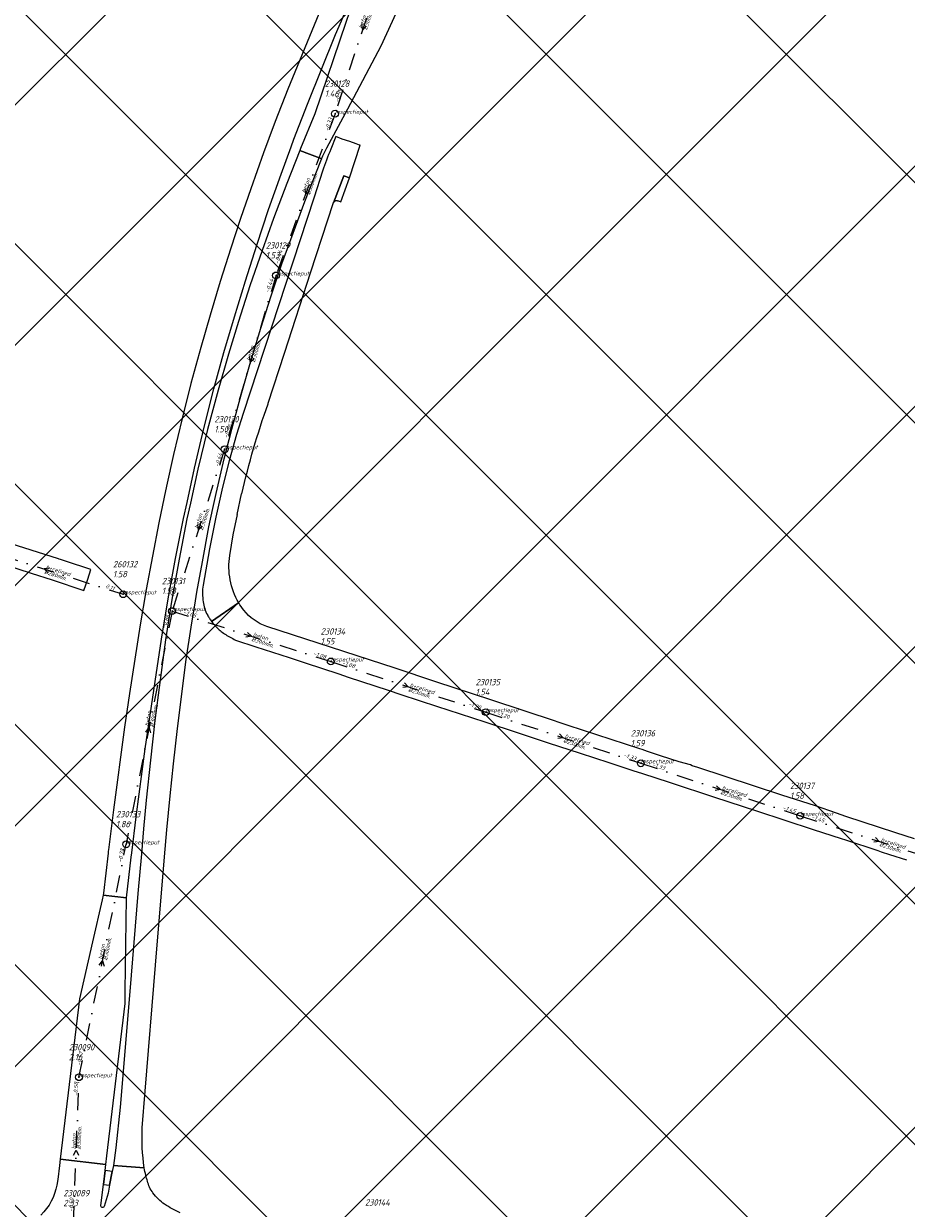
# Model space of a CAD drawing. Extents: x 148869 to 161638, y 453607 to 469810.
# Tile 205 of 256: x 152980 to 153239, y 464079 to 464428. Entities that reach past the tile are written whole.
import ezdxf

# ---------------------------------------------------------------- set-up
doc = ezdxf.new("R2010")
doc.units = 0
doc.header["$PDMODE"] = 32
doc.header["$PDSIZE"] = 2
doc.linetypes.add('RI-VWA', pattern=[11, 5, -3, 0, -3])
doc.layers.get('0').update_dxf_attribs({"linetype": 'CONTINUOUS'})
doc.layers.get('DEFPOINTS').update_dxf_attribs({"linetype": 'CONTINUOUS'})
doc.layers.add('2023 hatch', color=90, linetype='CONTINUOUS')
for name, color, linetype, lineweight in [('B-OI-RI-STROOMRICHTING-S', 252, 'CONTINUOUS', 25), ('B-OI-RI-VWA-BOB-T18', 34, 'CONTINUOUS', 18), ('B-OI-RI-VWA-DIAMETER-T18', 34, 'CONTINUOUS', 18), ('B-OI-RI-VWA-MATERIAAL-T18', 34, 'CONTINUOUS', 18), ('B-OI-RI-VWA_PUTDEKSELHOOGTE-T25', 34, 'CONTINUOUS', 25), ('B-OI-RI-VWA_PUTNUMMER-T25', 34, 'CONTINUOUS', 25), ('B-OI-RI-VWA_RIOOLPUT-S', 34, 'CONTINUOUS', 25), ('B-OI-RI-VWA_TRANSPORTLEIDING-G', 34, 'RI-VWA', 18), ('B-RO-VH-VERHARDING_ASFALT-GV', 251, 'CONTINUOUS', 18)]:
    doc.layers.add(name, color=color, linetype=linetype, lineweight=lineweight)
doc.styles.add('NLCS-ISO-M500-T18_CURSIEF', font='NLCS-ISO.ttf', dxfattribs={"oblique": 15, "height": 0.9})
doc.styles.add('NLCS-ISO-M750-T25_CURSIEF', font='NLCS-ISO.ttf', dxfattribs={"oblique": 15, "height": 1.875})

# ---------------------------------------------------------------- blocks, each defined once
blk = doc.blocks.new('ACMAP_ANN_TEMPLATE_vwa-diam')
at = {"color": 0, "linetype": 'ByBlock', "style": 'NLCS-ISO-M500-T18_CURSIEF', "oblique": 15}
blk.add_attdef('vwa-diam', (0.3, -1.3), '', height=1.2, dxfattribs=at)
blk = doc.blocks.new('ACMAP_ANN_TEMPLATE_vwa-materiaal')
at = {"color": 0, "linetype": 'ByBlock', "style": 'NLCS-ISO-M500-T18_CURSIEF', "oblique": 15}
blk.add_attdef('vwa-mat', (0.3, 0.2), '', height=1.2, dxfattribs=at)
blk = doc.blocks.new('ACMAP_ANN_TEMPLATE_vwa-nap-l')
at = {"color": 0, "linetype": 'ByBlock', "style": 'NLCS-ISO-M500-T18_CURSIEF', "oblique": 15}
blk.add_attdef('vwa-nap-l', (3.3, 0.2), '', height=1.2, dxfattribs=at)
blk = doc.blocks.new('ACMAP_ANN_TEMPLATE_vwa-nap-r')
at = {"color": 0, "linetype": 'ByBlock', "style": 'NLCS-ISO-M500-T18_CURSIEF', "oblique": 15}
blk.add_attdef('vwa-nap-r', (-5.6, 0.2), '', height=1.2, dxfattribs=at)
blk = doc.blocks.new('ACMAP_ANN_TEMPLATE_type knoop')
at = {"layer": 'DEFPOINTS', "style": 'NLCS-ISO-M500-T18_CURSIEF', "oblique": 15}
blk.add_attdef('type_knoop', (0, 0), '', height=1.2, dxfattribs=at)
blk = doc.blocks.new('ACMAP_ANN_TEMPLATE_vwa-puth')
at = {"color": 0, "linetype": 'ByBlock', "style": 'NLCS-ISO-M750-T25_CURSIEF', "oblique": 15}
blk.add_attdef('vwa-puth', (-3, 5), '', height=1.88, dxfattribs=at)
blk = doc.blocks.new('ACMAP_ANN_TEMPLATE_vwa-putnr')
at = {"color": 0, "linetype": 'ByBlock', "style": 'NLCS-ISO-M750-T25_CURSIEF', "oblique": 15}
blk.add_attdef('vaw-putnr', (-3, 7.9), '', height=1.88, dxfattribs=at)

msp = doc.modelspace()

# ---------------------------------------------------------------- hatches: boundary and pattern name
at = {"layer": '2023 hatch'}
h = msp.add_hatch(dxfattribs=at)
h.set_pattern_fill('L45L135', color=256, scale=49.98)
h.set_pattern_definition([(45, (0, 0), (-35.341197, 35.341197), []), (135, (0, 0), (-35.341197, -35.341197), [])])
h.paths.add_polyline_path([(155033.65, 463387.49), (154736.21, 463174.82), (154703.82, 463157.03), (154669.13, 463116.73), (154497.36, 463128.81), (154485.96, 463103.35), (154403, 462810.28), (154029.41, 462913.19), (153921.91, 462926.36), (153533.06, 462959.92), (153521.58, 463046.87), (153065.73, 463131.59), (152840.09, 463157.69), (152602.55, 463321.62), (152457.44, 463373.38), (152283.77, 463566.95), (152230.15, 463641.33), (152156.25, 463699.58), (152012.16, 463887.19), (152009.38, 463939.89), (151991.35, 464191.03), (152103.19, 464343.83), (152153.39, 464455.21), (152151.03, 464561.94), (152249.45, 464811.76), (152130.92, 465032.5), (152332.42, 465169.93), (152738.18, 465252.75), (152947.54, 465152.17), (153150.32, 465023.39), (153302.02, 464886.05), (153728.6, 464650.43), (153874.6, 464567.83), (153954.88, 464501.43), (153988.94, 464472.57), (154027.82, 464422.75), (154193.47, 464138.07), (154280.01, 463968.67), (154339.28, 463993.19), (154494.94, 463873.13), (154622.49, 463821.49), (154755.92, 463721.99), (154868.72, 463597.28)])

# ---------------------------------------------------------------- linework, layer by layer
at = {"layer": 'B-OI-RI-STROOMRICHTING-S', "color": 251}
for points in [[(153079.15, 464427.38), (153079.39, 464425.79), (153080.52, 464426.93)], [(153062.45, 464379.01), (153062.64, 464377.42), (153063.8, 464378.52)], [(153046.11, 464329.66), (153046.39, 464328.08), (153047.49, 464329.25)], [(153030.86, 464280.32), (153031.1, 464278.72), (153032.23, 464279.87)], [(152987.36, 464267.57), (152985.77, 464267.33), (152986.92, 464266.2)], [(153045.57, 464248.66), (153046.71, 464247.54), (153045.12, 464247.28)], [(153091.73, 464233.8), (153092.86, 464232.67), (153091.27, 464232.43)], [(153015.64, 464219.38), (153016.62, 464220.66), (153017.05, 464219.1)], [(153137.33, 464218.83), (153138.48, 464217.7), (153136.89, 464217.46)], [(153183.58, 464203.59), (153184.73, 464202.46), (153183.14, 464202.23)], [(153230.3, 464188.33), (153231.45, 464187.2), (153229.86, 464186.96)], [(153001.95, 464150.85), (153002.93, 464152.12), (153003.36, 464150.57)], [(152994.42, 464095), (152995.2, 464096.41), (152995.86, 464094.94)]]:
    msp.add_lwpolyline(points, dxfattribs=at)
at = {"layer": 'B-OI-RI-VWA_RIOOLPUT-S'}
for p in [(153071.32, 464401.19), (153053.96, 464353.64), (153038.84, 464302.51), (153008.99, 464259.89), (153023.37, 464254.94), (153070.08, 464240.13), (153115.66, 464225.21), (153161.3, 464210.18), (153208.17, 464194.74), (153009.88, 464186.37), (152996, 464117.87)]:
    msp.add_point(p, dxfattribs=at)
at = {"layer": 'B-OI-RI-VWA_TRANSPORTLEIDING-G', "color": 251}
for p, q in [((153087.47, 464450.39), (153071.32, 464401.19)), ((153071.32, 464401.19), (153053.96, 464353.64)), ((153053.96, 464353.64), (153038.84, 464302.51)), ((153038.84, 464302.51), (153023.37, 464254.94)), ((152962.56, 464274.76), (153008.99, 464259.89)), ((153023.37, 464254.94), (153009.88, 464186.37)), ((153023.37, 464254.94), (153070.08, 464240.13)), ((153070.08, 464240.13), (153115.66, 464225.21)), ((153115.66, 464225.21), (153161.3, 464210.18)), ((153161.3, 464210.18), (153208.17, 464194.74)), ((153208.17, 464194.74), (153254.74, 464179.67)), ((152996, 464117.87), (153009.88, 464186.37)), ((152994.39, 464074.95), (152996, 464117.87))]:
    msp.add_line(p, q, dxfattribs=at)
at = {"layer": 'B-RO-VH-VERHARDING_ASFALT-GV', "flags": 128}
for points in [[(153058.38, 464391.42), (153059.23, 464393.74), (153063.22, 464404.02), (153071.49, 464424.45), (153073.19, 464428.54), (153079.61, 464443.85), (153089.49, 464466.85), (153096.25, 464482.32), (153089.15, 464485.42)], [(153068.9, 464391.18), (153075.07, 464402.65), (153084.91, 464421.17), (153108.61, 464472.93), (153110.26, 464476.35), (153098.69, 464482.71), (153098.13, 464481.48), (153077.07, 464435.28), (153076.69, 464434.32), (153074.52, 464427.99), (153065.35, 464401.17), (153061.21, 464390.95), (153060.99, 464390.41), (153067.4, 464387.95)], [(153069.13, 464436.86), (153065.15, 464427.22), (153057.48, 464408.4), (153053.71, 464398.92), (153051.83, 464393.94), (153050.24, 464389.72), (153046.53, 464379.13), (153043.55, 464370.4), (153040.67, 464361.62), (153037.57, 464351.82), (153034.61, 464342), (153031.84, 464332.41), (153028.95, 464321.9), (153026.33, 464311.61), (153023.79, 464300.98), (153021.73, 464291.68), (153021.05, 464288.46), (153019.47, 464280.91), (153017.58, 464271.13), (153015.76, 464261.29), (153014.04, 464250.93), (153010.85, 464230.7), (153009.42, 464220.83), (153006.13, 464196.54), (153004.66, 464184.72), (153004.62, 464184.38), (153004.55, 464183.77), (153003.18, 464171.99), (153003.08, 464171.4), (153009.98, 464170.61), (153011.34, 464182.54), (153011.51, 464183.88), (153012.83, 464194.46), (153015.49, 464214.46), (153018.37, 464234.19), (153020.3, 464246.68), (153022.25, 464258.54), (153024.39, 464270.41), (153026.74, 464282.14), (153027.78, 464286.9), (153029.97, 464296.92), (153032.73, 464308.61), (153035.7, 464320.29), (153038.65, 464330.93), (153041.74, 464341.51), (153044.96, 464352.03), (153048.31, 464362.53), (153051.8, 464372.98), (153055.44, 464383.38), (153058.38, 464391.42)], [(153070.84, 464375.02), (153073.91, 464382.9), (153075.63, 464382.34), (153078.74, 464391.95), (153078.53, 464391.97), (153077.53, 464392.34), (153075.66, 464392.97), (153073.47, 464393.75), (153071.54, 464394.48), (153070.1, 464390.77)], [(153067.4, 464387.95), (153060.99, 464390.41), (153057.19, 464380.69), (153053.26, 464370.4), (153049.87, 464360.99), (153046.29, 464350.55), (153042.92, 464340.08), (153039.98, 464330.48), (153036.92, 464319.92), (153033.79, 464308.34), (153030.97, 464296.68), (153028.77, 464286.67), (153027.75, 464282.02), (153025.43, 464270.21), (153023.33, 464258.34), (153021.48, 464246.52), (153019.76, 464233.97), (153018.34, 464222.72), (153017, 464211.06), (153015.77, 464199.39), (153014.98, 464190.88), (153014.35, 464183.53), (153013.35, 464171.91), (153010.96, 464143.09), (153008.09, 464109.07), (153006.86, 464097.1), (153006.11, 464091.94), (153015.2, 464091.24)], [(153014.59, 464102.97), (153015.42, 464113.78), (153018.47, 464150.78), (153021.16, 464182.7), (153021.84, 464190.66), (153022.78, 464200.59), (153023.77, 464210.03), (153024.97, 464220.43), (153027.57, 464240.71), (153028.98, 464250.17), (153030.26, 464257.97), (153030.67, 464260.51), (153032.29, 464269.42), (153034.24, 464279.68), (153035.42, 464285.14), (153036.37, 464289.52), (153038.75, 464299.7), (153040.96, 464308.43), (153043.67, 464318.52), (153046.46, 464328.16), (153049.48, 464338.12), (153052.52, 464347.68), (153055.72, 464357.08), (153058.97, 464366.09), (153062.44, 464375.4), (153067.17, 464387.38)], [(153067.67, 464384.34), (153065.15, 464376.66), (153044.32, 464313.01), (153042.34, 464306.82), (153040.17, 464299.15), (153038.25, 464291.35), (153036.3, 464282.55), (153034.44, 464273.26), (153032.5, 464262.57)], [(153051.61, 464315.85), (153051.68, 464316.06), (153056.44, 464330.73), (153064.2, 464354.65), (153070.77, 464374.82), (153070.8, 464374.92)], [(153042.62, 464283.34), (153042.5, 464283.38), (153043.8, 464289.4), (153043.9, 464289.37)], [(153040.38, 464271.31), (153041.4, 464277.34), (153042.62, 464283.34)], [(152974.39, 464268.57), (152981.92, 464266.11), (152988.06, 464264.12), (152997.44, 464261.01), (152998.56, 464264.37), (152999.49, 464267.18), (152992.07, 464269.61), (152990.54, 464270.12), (152990.2, 464270.23), (152989.94, 464270.31), (152973.93, 464275.41)], [(153035.01, 464251.86), (153042.97, 464257.33), (153043.01, 464257.36)], [(153043.01, 464257.36), (153042.97, 464257.33), (153035.01, 464251.86)], [(153033.77, 464253.82), (153033.81, 464253.76)], [(153241.82, 464187.99), (153236.32, 464189.78), (153221.59, 464194.58), (153218.89, 464195.5), (153212.64, 464197.64), (153202.73, 464200.83), (153178.06, 464208.91), (153178.05, 464208.91), (153176.36, 464209.45), (153175.87, 464209.71), (153172.61, 464210.65), (153167.1, 464212.34), (153163.24, 464213.69), (153161.72, 464214.22), (153161, 464214.46), (153139.87, 464221.34), (153136.69, 464222.36), (153136.21, 464222.59), (153117.45, 464228.73), (153100.95, 464234.14), (153088.97, 464238.11), (153051.26, 464250.41)], [(153036.53, 464250.1), (153036.62, 464250.01)], [(153040.25, 464247.38), (153040.46, 464247.26)], [(153042, 464246.43), (153047.99, 464244.46), (153057.82, 464241.28), (153062.5, 464239.74), (153072.43, 464236.46), (153075.22, 464235.54), (153086.95, 464231.69), (153090.72, 464230.46), (153101.5, 464226.9), (153104.56, 464225.9), (153115.41, 464222.35), (153125.18, 464219.15), (153134.07, 464216.24), (153143.45, 464213.17), (153151.87, 464210.41)], [(153151.87, 464210.41), (153158.95, 464208.1), (153161.81, 464207.16), (153169.65, 464204.6), (153173.78, 464203.24), (153179.12, 464201.5), (153182.99, 464200.23), (153195.36, 464196.18), (153212.02, 464190.74), (153220.2, 464188.06), (153221.5, 464187.64), (153231.05, 464184.51), (153232.01, 464184.19), (153232.04, 464184.18), (153234.46, 464183.37), (153239.46, 464181.75)], [(153002.43, 464080.14), (153003.18, 464086.3), (153003.66, 464090.44), (153003.87, 464092.21), (152990.46, 464093.74), (152990.24, 464091.95), (152989.74, 464087.8), (152989.46, 464086.16)], [(153015.2, 464091.24), (153006.11, 464091.94), (153005.8, 464090.13), (153005.02, 464086.09), (153004.56, 464083.77), (153003.43, 464079.9)]]:
    msp.add_lwpolyline(points, dxfattribs=at)
at = {"layer": 'B-RO-VH-VERHARDING_ASFALT-GV'}
for points in [[(153067.4, 464387.95, -0.024744), (153068.9, 464391.18)], [(153070.1, 464390.77, 0.018328), (153067.67, 464384.34)], [(153067.17, 464387.38, -0.006645), (153067.4, 464387.95)], [(153070.8, 464374.92, -0.029677), (153070.84, 464375.02)], [(153043.9, 464289.37, -0.028779), (153051.61, 464315.85)], [(153043.01, 464257.36, -0.174187), (153040.38, 464271.31)], [(153032.5, 464262.57, 0.086906), (153032.57, 464257.65)], [(153032.57, 464257.65, 0.088421), (153033.77, 464253.82)], [(153044.45, 464255.23, -0.03018), (153043.01, 464257.36)], [(153033.81, 464253.76, 0.029283), (153034.35, 464252.82)], [(153051.26, 464250.41, -0.145098), (153044.45, 464255.23)], [(153034.35, 464252.82, 0.016676), (153035.01, 464251.86)], [(153035.01, 464251.86, 0.034813), (153036.53, 464250.1)], [(153036.62, 464250.01, 0.02211), (153037.49, 464249.21)], [(153037.49, 464249.21, 0.026958), (153040.25, 464247.38)], [(153040.46, 464247.26, 0.013553), (153042, 464246.43)], [(153015.2, 464091.24, -0.045595), (153014.59, 464102.97)], [(153015.66, 464089.06, -0.014713), (153015.2, 464091.24)], [(153016.72, 464085.53, -0.024468), (153015.66, 464089.06)], [(152989.46, 464086.16, -0.158766), (152984.79, 464077.36)], [(153017.77, 464083.89, -0.042589), (153016.72, 464085.53)], [(153021.2, 464080.52, -0.082871), (153017.77, 464083.89)], [(153003.43, 464079.9, -0.962919), (153002.43, 464080.14)], [(153025.78, 464078.03, -0.042071), (153021.2, 464080.52)]]:
    msp.add_lwpolyline(points, format="xyb", dxfattribs=at)
at = {"layer": 'B-RO-VH-VERHARDING_ASFALT-GV', "flags": 128}
for points in [[(153075.63, 464382.34), (153073.91, 464382.9), (153070.84, 464375.02), (153070.88, 464375.1), (153070.93, 464375.18), (153070.98, 464375.25), (153071.04, 464375.32), (153071.11, 464375.38), (153071.18, 464375.44), (153071.26, 464375.49), (153071.34, 464375.54), (153071.42, 464375.57), (153071.51, 464375.6), (153071.6, 464375.63), (153071.69, 464375.64), (153071.79, 464375.65), (153071.88, 464375.64), (153071.97, 464375.64), (153072.06, 464375.62), (153072.37, 464375.54), (153073, 464375.31)], [(153009.59, 464143.15), (153009.98, 464170.61), (153003.08, 464171.4), (153002.84, 464170.06), (153000, 464157.7), (152996.14, 464140.88), (152990.46, 464093.74), (153003.87, 464092.21), (153004.2, 464094.8), (153009.54, 464139.58)], [(153005.8, 464090.13), (153003.66, 464090.44), (153003.18, 464086.3), (153005.02, 464086.09)]]:
    msp.add_lwpolyline(points, close=True, dxfattribs=at)

# ---------------------------------------------------------------- block references
at = {"layer": 'B-OI-RI-VWA-BOB-T18', "color": 251}
for name, p, rotation, values in [('ACMAP_ANN_TEMPLATE_vwa-nap-l', (153071.32, 464401.19), 69.94339895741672, {'vwa-nap-l': '-0.35'}), ('ACMAP_ANN_TEMPLATE_vwa-nap-r', (153071.32, 464401.19), 71.82747275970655, {'vwa-nap-r': '-0.33'}), ('ACMAP_ANN_TEMPLATE_vwa-nap-l', (153053.96, 464353.64), 73.52616644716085, {'vwa-nap-l': '-0.44'}), ('ACMAP_ANN_TEMPLATE_vwa-nap-r', (153053.96, 464353.64), 69.94339895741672, {'vwa-nap-r': '-0.44'}), ('ACMAP_ANN_TEMPLATE_vwa-nap-l', (153038.84, 464302.51), 71.98521752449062, {'vwa-nap-l': '-0.66'}), ('ACMAP_ANN_TEMPLATE_vwa-nap-r', (153038.84, 464302.51), 73.52616644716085, {'vwa-nap-r': '-0.64'}), ('ACMAP_ANN_TEMPLATE_vwa-nap-r', (153008.99, 464259.89), 342.2414489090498, {'vwa-nap-r': '0.11'}), ('ACMAP_ANN_TEMPLATE_vwa-nap-l', (153023.37, 464254.94), 78.87015132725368, {'vwa-nap-l': '-1.06'}), ('ACMAP_ANN_TEMPLATE_vwa-nap-l', (153023.37, 464254.94), 342.4081191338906, {'vwa-nap-l': '-1.05'}), ('ACMAP_ANN_TEMPLATE_vwa-nap-r', (153023.37, 464254.94), 71.98521752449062, {'vwa-nap-r': '-0.86'}), ('ACMAP_ANN_TEMPLATE_vwa-nap-r', (153070.08, 464240.13), 342.4081191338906, {'vwa-nap-r': '-1.08'}), ('ACMAP_ANN_TEMPLATE_vwa-nap-l', (153070.08, 464240.13), 341.8748367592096, {'vwa-nap-l': '-1.08'}), ('ACMAP_ANN_TEMPLATE_vwa-nap-r', (153115.66, 464225.21), 341.8748367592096, {'vwa-nap-r': '-1.20'}), ('ACMAP_ANN_TEMPLATE_vwa-nap-l', (153115.66, 464225.21), 341.7724387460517, {'vwa-nap-l': '-1.20'}), ('ACMAP_ANN_TEMPLATE_vwa-nap-r', (153161.3, 464210.18), 341.7724387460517, {'vwa-nap-r': '-1.33'}), ('ACMAP_ANN_TEMPLATE_vwa-nap-l', (153161.3, 464210.18), 341.7669899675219, {'vwa-nap-l': '-1.33'}), ('ACMAP_ANN_TEMPLATE_vwa-nap-r', (153208.17, 464194.74), 341.7669899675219, {'vwa-nap-r': '-1.45'}), ('ACMAP_ANN_TEMPLATE_vwa-nap-l', (153208.17, 464194.74), 342.0684770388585, {'vwa-nap-l': '-1.45'}), ('ACMAP_ANN_TEMPLATE_vwa-nap-r', (153009.88, 464186.37), 78.54537340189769, {'vwa-nap-r': '-0.74'}), ('ACMAP_ANN_TEMPLATE_vwa-nap-r', (153009.88, 464186.37), 78.87015132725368, {'vwa-nap-r': '-0.73'}), ('ACMAP_ANN_TEMPLATE_vwa-nap-l', (152996, 464117.87), 78.54537340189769, {'vwa-nap-l': '-0.57'}), ('ACMAP_ANN_TEMPLATE_vwa-nap-r', (152996, 464117.87), 87.8517480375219, {'vwa-nap-r': '-0.58'}), ('ACMAP_ANN_TEMPLATE_vwa-nap-l', (152994.39, 464074.95), 87.8517480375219, {'vwa-nap-l': '-0.50'})]:
    msp.add_blockref(name, p, dxfattribs=dict(at, rotation=rotation)).add_auto_attribs(values)
at = {"layer": 'B-OI-RI-VWA-DIAMETER-T18', "color": 251}
for p, rotation, values in [((153079.39, 464425.79), 71.82747275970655, {'vwa-diam': '%%c300mm.'}), ((153062.64, 464377.41), 69.94339895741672, {'vwa-diam': '%%c300mm.'}), ((153046.4, 464328.08), 73.52616644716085, {'vwa-diam': '%%c300mm.'}), ((153031.11, 464278.72), 71.98521752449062, {'vwa-diam': '%%c300mm.'}), ((152985.77, 464267.33), 342.2414489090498, {'vwa-diam': '%%c280mm.'}), ((153046.73, 464247.53), 342.4081191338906, {'vwa-diam': '%%c300mm.'}), ((153092.87, 464232.67), 341.8748367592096, {'vwa-diam': '%%c230mm.'}), ((153016.62, 464220.66), 78.87015132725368, {'vwa-diam': '%%c300mm.'}), ((153138.48, 464217.7), 341.7724387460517, {'vwa-diam': '%%c230mm.'}), ((153184.73, 464202.46), 341.7669899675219, {'vwa-diam': '%%c230mm.'}), ((153231.45, 464187.21), 342.0684770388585, {'vwa-diam': '%%c230mm.'}), ((153002.94, 464152.12), 78.54537340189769, {'vwa-diam': '%%c300mm.'}), ((152995.2, 464096.41), 87.8517480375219, {'vwa-diam': '%%c300mm.'})]:
    msp.add_blockref('ACMAP_ANN_TEMPLATE_vwa-diam', p, dxfattribs=dict(at, rotation=rotation)).add_auto_attribs(values)
at = {"layer": 'B-OI-RI-VWA-MATERIAAL-T18', "color": 251}
for p, rotation, values in [((153079.39, 464425.79), 71.82747275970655, {'vwa-mat': 'beton'}), ((153062.64, 464377.41), 69.94339895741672, {'vwa-mat': 'beton'}), ((153046.4, 464328.08), 73.52616644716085, {'vwa-mat': 'beton'}), ((153031.11, 464278.72), 71.98521752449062, {'vwa-mat': 'beton'}), ((152985.77, 464267.33), 342.2414489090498, {'vwa-mat': 'b+relined'}), ((153046.73, 464247.53), 342.4081191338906, {'vwa-mat': 'beton'}), ((153092.87, 464232.67), 341.8748367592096, {'vwa-mat': 'b+relined'}), ((153016.62, 464220.66), 78.87015132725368, {'vwa-mat': 'beton'}), ((153138.48, 464217.7), 341.7724387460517, {'vwa-mat': 'b+relined'}), ((153184.73, 464202.46), 341.7669899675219, {'vwa-mat': 'b+relined'}), ((153231.45, 464187.21), 342.0684770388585, {'vwa-mat': 'b+relined'}), ((153002.94, 464152.12), 78.54537340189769, {'vwa-mat': 'beton'}), ((152995.2, 464096.41), 87.8517480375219, {'vwa-mat': 'beton'})]:
    msp.add_blockref('ACMAP_ANN_TEMPLATE_vwa-materiaal', p, dxfattribs=dict(at, rotation=rotation)).add_auto_attribs(values)
at = {"layer": 'B-OI-RI-VWA_PUTDEKSELHOOGTE-T25', "color": 251}
for p, values in [((153071.32, 464401.19), {'vwa-puth': '1.46'}), ((153053.96, 464353.64), {'vwa-puth': '1.53'}), ((153038.84, 464302.51), {'vwa-puth': '1.50'}), ((153008.99, 464259.89), {'vwa-puth': '1.58'}), ((153023.37, 464254.94), {'vwa-puth': '1.58'}), ((153070.08, 464240.13), {'vwa-puth': '1.55'}), ((153115.66, 464225.21), {'vwa-puth': '1.54'}), ((153161.3, 464210.18), {'vwa-puth': '1.59'}), ((153208.17, 464194.74), {'vwa-puth': '1.58'}), ((153009.88, 464186.37), {'vwa-puth': '1.86'}), ((152996, 464117.87), {'vwa-puth': '2.16'}), ((152994.39, 464074.95), {'vwa-puth': '2.33'})]:
    msp.add_blockref('ACMAP_ANN_TEMPLATE_vwa-puth', p, dxfattribs=at).add_auto_attribs(values)
at = {"layer": 'B-OI-RI-VWA_PUTNUMMER-T25', "color": 251}
for p, values in [((153071.32, 464401.19), {'vaw-putnr': '230128'}), ((153053.96, 464353.64), {'vaw-putnr': '230129'}), ((153038.84, 464302.51), {'vaw-putnr': '230130'}), ((153008.99, 464259.89), {'vaw-putnr': '260132'}), ((153023.37, 464254.94), {'vaw-putnr': '230131'}), ((153070.08, 464240.13), {'vaw-putnr': '230134'}), ((153115.66, 464225.21), {'vaw-putnr': '230135'}), ((153161.3, 464210.18), {'vaw-putnr': '230136'}), ((153208.17, 464194.74), {'vaw-putnr': '230137'}), ((153009.88, 464186.37), {'vaw-putnr': '230133'}), ((152996, 464117.87), {'vaw-putnr': '230090'}), ((152994.39, 464074.95), {'vaw-putnr': '230089'}), ((153083.13, 464072.23), {'vaw-putnr': '230144'})]:
    msp.add_blockref('ACMAP_ANN_TEMPLATE_vwa-putnr', p, dxfattribs=at).add_auto_attribs(values)
at = {"layer": 'DEFPOINTS'}
for p in [(153071.32, 464401.19), (153053.96, 464353.64), (153038.84, 464302.51), (153008.99, 464259.89), (153023.37, 464254.94), (153070.08, 464240.13), (153115.66, 464225.21), (153161.3, 464210.18), (153208.17, 464194.74), (153009.88, 464186.37), (152996, 464117.87)]:
    msp.add_blockref('ACMAP_ANN_TEMPLATE_type knoop', p, dxfattribs=at).add_auto_attribs({'type_knoop': 'inspectieput'})

doc.saveas('drawing.dxf')
